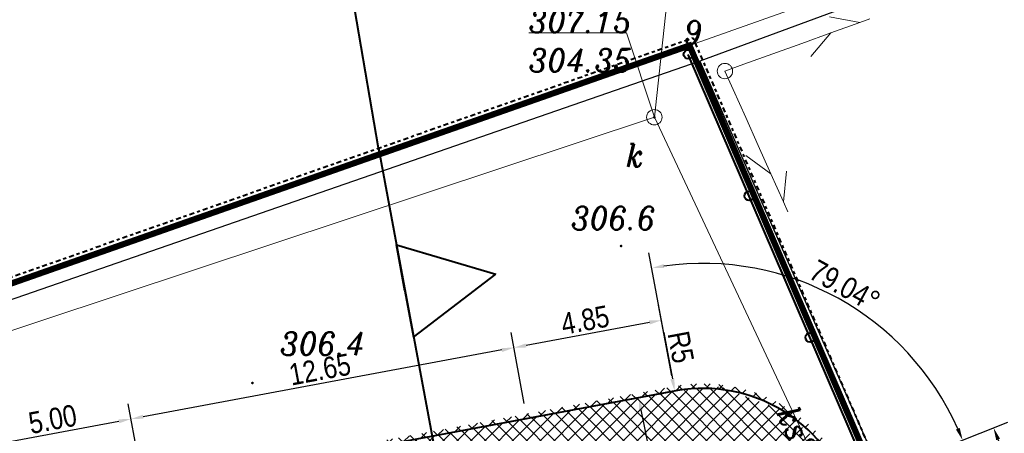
# Model space of a CAD drawing. Extents: x 779 to 3668, y -1329 to 9570.
# Tile 45 of 106: x 2252 to 2283, y -632 to -618. Entities that reach past the tile are written whole.
import ezdxf

# ---------------------------------------------------------------- set-up
doc = ezdxf.new("R2010")
doc.units = 0
for name, pattern in [('CENTER2', [1.125, 0.75, -0.125, 0.125, -0.125]), ('CIĄGłA', [0]), ('DGN Style 4', [0.3202, 0.16, -0.08, 0.0002, -0.08])]:
    doc.linetypes.add(name, pattern=pattern)
for name, color, linetype, lineweight in [('203-punkt graniczny', 7, 'Continuous', 0), ('203-punkt graniczny-Atr103', 7, 'Continuous', 0), ('219-działka ewidencyjna', 7, 'Continuous', 0), ('_a_obiekty', 250, 'Continuous', 30), ('AGP1_granica_opracow', 7, 'Continuous', 15), ('AGP1_KRAWEZNIKI', 7, 'Continuous', 40), ('MPZP', 7, 'Continuous', 0), ('ogrodzenie trwałe (linia)', 7, 'Continuous', 0), ('przewód kanalizacyjny (linia)-SK', 7, 'Continuous', 0), ('przewód kanalizacyjny (linia)-SK-Atr1', 7, 'Continuous', 0), ('przewód telekomunikacyjny (linia)-STPOW - symbol', 7, 'Continuous', 0), ('punkt o określonej wysokości (sieć kanalizacyjna)-SK', 7, 'Continuous', 0), ('punkt o określonej wysokości (sieć kanalizacyjna)-SK-Atr2', 7, 'Continuous', 0), ('punkt o określonej wysokości (sieć kanalizacyjna)-SK-Atr3', 7, 'Continuous', 0), ('RTPW01', 253, 'Continuous', 0), ('słup (punkt)', 7, 'Continuous', 0), ('właz okrągły - siec kanalizacyjna (punkt)-SK', 7, 'Continuous', 0), ('właz okrągły - siec kanalizacyjna (punkt)-SK-Atr17', 7, 'Continuous', 0), ('zz-legenda', 7, 'Continuous', 13), ('zz-wypełnienie-chodniki', 142, 'Continuous', 5), ('zz-wypełnienie-drogi', 52, 'Continuous', 5)]:
    doc.layers.add(name, color=color, linetype=linetype, lineweight=lineweight)
doc.layers.add('_a_ekran', color=250, linetype='Continuous')
doc.styles.add('ARIAL', font='ARIALN.TTF')
doc.styles.get("Standard").update_dxf_attribs({"font": 'arial.ttf'})
doc.styles.add('Style-ITALIC_1250', font='ITALIC_1250.shx')
doc.linetypes.add('902-500', pattern='A,3.75,[24,dgnlstyle-geo-mz.shx,S=0.002785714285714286,R=0,X=0,Y=0],3.75', length=7.5)
doc.dimstyles.new('z1do1', dxfattribs={"dimtxt": 0.7, "dimasz": 0.4, "dimexe": 0.5, "dimexo": 0.5, "dimgap": 0.1, "dimtad": 1, "dimrnd": 0.05, "dimzin": 0, "dimdsep": 46, "dimtxsty": 'ARIAL', "dimcen": 0.09, "dimazin": 0, "dimtfac": 1, "dimtofl": 0, "dimtmove": 0, "dimatfit": 3, "dimfxl": 1, "dimtolj": 1, "dimtzin": 0, "dimarcsym": 0})

# ---------------------------------------------------------------- blocks, each defined once
blk = doc.blocks.new('203')
at = {"linetype": 'Continuous', "lineweight": -2, "ltscale": 10}
h = blk.add_hatch(color=0, dxfattribs=at)
edge = h.paths.add_edge_path()
edge.add_arc((0, 0), 0.45, 0, 360)
blk = doc.blocks.new('PT01')
at = {"color": 0, "linetype": 'Continuous', "lineweight": 13, "ltscale": 10}
for p, q in [((46.5, 0), (37.84, 5)), ((6.5, 0), (0, 0)), ((6.5, 0), (16.5, 0)), ((16.5, 0), (26.5, 0)), ((26.5, 0), (36.5, 0)), ((36.5, 0), (27.84, -5)), ((36.5, 0), (46.5, 0)), ((46.5, 0), (50, 0))]:
    blk.add_line(p, q, dxfattribs=at)
blk = doc.blocks.new('US22')
at = {"color": 0, "linetype": 'Continuous', "lineweight": -2, "ltscale": 10}
blk.add_circle((0, 0), 2.5, dxfattribs=at)
blk = doc.blocks.new('PW01_1')
at = {"linetype": 'Continuous', "lineweight": 13, "ltscale": 10}
h = blk.add_hatch(color=0, dxfattribs=at)
edge = h.paths.add_edge_path()
edge.add_arc((0, 0), 0.45, 0, 360)
blk = doc.blocks.new('SM04')
at = {"color": 0, "linetype": 'Continuous', "lineweight": -2, "ltscale": 10}
blk.add_circle((0, 0), 2.5, dxfattribs=at)
blk = doc.blocks.new('RTPW01')
at = {"layer": 'RTPW01', "linetype": 'Continuous', "lineweight": 13, "true_color": 0x939598}
h = blk.add_hatch(color=252, dxfattribs=at)
edge = h.paths.add_edge_path()
edge.add_arc((0, 0), 0.045, 0, 360)
blk = doc.blocks.new('PZT MDCP podkład')
at = {"layer": '219-działka ewidencyjna', "color": 8, "linetype": 'Continuous', "lineweight": 13, "flags": 128}
for points in [[(2135.196406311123, 137.0864607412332), (2151.846406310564, 142.9864607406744)], [(2102.666406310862, 125.6664607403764), (2135.196406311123, 137.0864607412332)], [(2135.196406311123, 137.0864607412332), (2141.506406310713, 122.4164607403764)]]:
    blk.add_lwpolyline(points, dxfattribs=at)
at = {"layer": 'MPZP', "color": 8, "linetype": 'Continuous', "lineweight": 40}
blk.add_line((2125.101502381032, 133.7545044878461), (2121.352651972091, 155.7565765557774), dxfattribs=at)
at = {"layer": 'MPZP', "color": 8, "linetype": 'DGN Style 4', "lineweight": 40, "flags": 128}
blk.add_lwpolyline([(2105.950835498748, 127.0314606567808), (2135.306348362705, 137.3370234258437), (2141.691342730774, 122.4926704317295), (2145.682467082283, 112.3698186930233), (2151.583598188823, 97.3969487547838), (2156.725831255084, 83.08073179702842), (2162.408999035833, 65.30082132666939), (2167.840760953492, 43.18364710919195), (2173.516804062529, 19.5318049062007), (2179.634830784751, 13.8408482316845), (2188.833263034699, 4.752397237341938), (2192.015697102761, 1.920277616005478)], dxfattribs=at)
at = {"layer": 'MPZP', "color": 8, "linetype": 'Continuous', "lineweight": 40, "flags": 128}
for points in [[(2125.101502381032, 133.7545044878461), (2146.578038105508, 18.45540025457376), (2153.73655266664, -8.652922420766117)], [(2125.964770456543, 129.1199564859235), (2125.685368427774, 130.6199564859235), (2128.914043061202, 129.6693116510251)], [(2125.964770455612, 129.1199564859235), (2126.244172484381, 127.6199564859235), (2128.914043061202, 129.6693116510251)]]:
    blk.add_lwpolyline(points, dxfattribs=at)
at = {"layer": 'ogrodzenie trwałe (linia)', "color": 8, "linetype": '902-500', "lineweight": 30, "flags": 128}
for points in [[(2201.026406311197, 25.93646074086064), (2203.096406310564, 26.22646074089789), (2196.526406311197, 52.65646074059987), (2189.216406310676, 78.32646074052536), (2185.026406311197, 90.1364607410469), (2181.246406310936, 100.9964607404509), (2180.716406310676, 103.6564607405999), (2164.906406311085, 146.8664607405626), (2145.896406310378, 140.4064607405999), (2135.536406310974, 136.5764607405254), (2142.946406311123, 119.6864607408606), (2154.066406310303, 91.52646074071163), (2156.85640631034, 82.92646074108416), (2163.326406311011, 62.1364607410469), (2173.076406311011, 21.41646074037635), (2181.186406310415, 20.27646074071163), (2186.806406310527, 20.09646074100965), (2192.936406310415, 20.7064607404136), (2195.036406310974, 22.77646074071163), (2196.636406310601, 25.26646074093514), (2198.206406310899, 25.54646074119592)], [(2135.536406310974, 136.5764607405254), (2102.086406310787, 124.9964607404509)]]:
    blk.add_lwpolyline(points, dxfattribs=at)
at = {"layer": 'przewód kanalizacyjny (linia)-SK', "color": 8, "linetype": 'Continuous', "lineweight": 13, "flags": 128}
for points in [[(2134.056406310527, 134.75646074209), (2134.446406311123, 138.3764607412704), (2166.646406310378, 151.3164607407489), (2180.558954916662, 156.2163878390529)], [(2072.621443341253, 125.1047733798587), (2107.626406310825, 128.9364607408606), (2109.186406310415, 126.50646074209), (2134.056406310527, 134.75646074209)], [(2134.056406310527, 134.75646074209), (2145.026406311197, 111.3864607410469), (2152.366406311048, 112.5364607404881)]]:
    blk.add_lwpolyline(points, dxfattribs=at)
at = {"layer": 'punkt o określonej wysokości (sieć kanalizacyjna)-SK-Atr2', "color": 8, "lineweight": 13, "flags": 128}
blk.add_lwpolyline([(2134.056406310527, 134.75646074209), (2133.157240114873, 137.4952858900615), (2129.984240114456, 137.4952858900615)], dxfattribs=at)
at = {"layer": '203-punkt graniczny', "color": 8, "linetype": 'Continuous', "lineweight": 13, "xscale": 0.1, "yscale": 0.1, "zscale": 0.1}
blk.add_blockref('203', (2135.196406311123, 137.0864607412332), dxfattribs=at)
at = {"layer": 'przewód telekomunikacyjny (linia)-STPOW - symbol', "color": 8, "linetype": 'Continuous', "lineweight": 13, "xscale": 0.1, "yscale": 0.1, "zscale": 0.1}
for rotation in [19.849, 294.118]:
    blk.add_blockref('PT01', (2136.346406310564, 136.25646074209), dxfattribs=dict(at, rotation=rotation))
at = {"layer": 'punkt o określonej wysokości (sieć kanalizacyjna)-SK', "color": 8, "linetype": 'Continuous', "lineweight": 13, "xscale": 0.1, "yscale": 0.1, "zscale": 0.1}
blk.add_blockref('PW01_1', (2134.056406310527, 134.75646074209), dxfattribs=at)
at = {"layer": 'RTPW01', "color": 8, "linetype": 'Continuous', "lineweight": 13}
for p in [(2132.977406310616, 130.5794607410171), (2121.016406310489, 126.1334607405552)]:
    blk.add_blockref('RTPW01', p, dxfattribs=at)
at = {"layer": 'słup (punkt)', "color": 8, "linetype": 'Continuous', "lineweight": 13, "xscale": 0.1, "yscale": 0.1, "zscale": 0.1}
blk.add_blockref('SM04', (2136.346406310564, 136.25646074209), dxfattribs=at)
at = {"layer": 'właz okrągły - siec kanalizacyjna (punkt)-SK', "color": 8, "linetype": 'Continuous', "lineweight": 13, "xscale": 0.1, "yscale": 0.1, "zscale": 0.1}
blk.add_blockref('US22', (2134.056406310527, 134.75646074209), dxfattribs=at)
at = {"layer": '203-punkt graniczny-Atr103', "color": 8, "lineweight": 13, "insert": (2135.007613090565, 137.1320529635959), "char_height": 0.75, "attachment_point": 7, "line_spacing_factor": 0.6}
blk.add_mtext('\\FITALIC_1250;\\H1x;\\W0.9;9', dxfattribs=at)
at = {"layer": 'przewód kanalizacyjny (linia)-SK-Atr1', "color": 8, "lineweight": 13, "insert": (2138.343191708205, 125.3234753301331), "char_height": 0.7500000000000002, "attachment_point": 4, "rotation": 295.0799999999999, "line_spacing_factor": 0.6}
blk.add_mtext('\\FITALIC_1250;\\H1x;\\W0.9;ks200', dxfattribs=at)
at = {"layer": 'punkt o określonej wysokości (sieć kanalizacyjna)-SK-Atr2', "color": 8, "lineweight": 13, "insert": (2129.984237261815, 137.5032858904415), "char_height": 0.75, "attachment_point": 7, "line_spacing_factor": 0.6}
blk.add_mtext('\\FITALIC_1250;\\H1x;\\W0.9;307.15', dxfattribs=at)
at = {"layer": 'punkt o określonej wysokości (sieć kanalizacyjna)-SK-Atr3', "color": 8, "lineweight": 13, "insert": (2129.984237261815, 136.2282858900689), "char_height": 0.75, "attachment_point": 7, "line_spacing_factor": 0.6}
blk.add_mtext('\\FITALIC_1250;\\H1x;\\W0.9;304.35', dxfattribs=at)
at = {"layer": 'RTPW01', "color": 8, "linetype": 'Continuous', "lineweight": 13, "style": 'Style-ITALIC_1250', "width": 0.9}
for s, p in [('306.6', (2131.358868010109, 131.106168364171)), ('306.4', (2121.916406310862, 127.0334607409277))]:
    blk.add_text(s, height=0.75, dxfattribs=at).set_placement(p)
at = {"layer": 'właz okrągły - siec kanalizacyjna (punkt)-SK-Atr17', "color": 8, "lineweight": 13, "insert": (2133.136406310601, 133.1464607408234), "char_height": 0.75, "attachment_point": 7, "line_spacing_factor": 0.6}
blk.add_mtext('\\FITALIC_1250;\\H1x;\\W0.9;k', dxfattribs=at)
blk = doc.blocks.new('ekran akustyczny')
at = {"layer": '_a_ekran', "color": 7, "lineweight": 40, "ltscale": 0.01}
blk.add_lwpolyline([(-3747.093814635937, 2864.572444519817), (-3745.082267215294, 2885.182060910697), (-3742.991181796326, 2907.847278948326), (-3742.553984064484, 2926.4900541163), (-3742.736602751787, 2941.68912352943), (-3743.421846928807, 2957.762937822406), (-3743.490315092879, 2959.352943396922), (-3743.703226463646, 2964.352495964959), (-3743.939064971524, 2969.344629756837), (-3745.038839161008, 2984.30425865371)], dxfattribs=at)
for centre in [(-3745.038839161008, 2984.30425865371), (-3744.672247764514, 2979.317715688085), (-3744.305656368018, 2974.331172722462)]:
    blk.add_circle(centre, 0.15, dxfattribs=at)
blk = doc.blocks.new('*D1504')
at = {"layer": 'Defpoints', "color": 0, "transparency": 16777216}
for p in [(2271.448553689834, -630.5771818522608), (2271.603516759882, -630.5453164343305), (2272.776736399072, -637.0361986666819)]:
    blk.add_point(p, dxfattribs=at)
at = {"layer": 'zz-legenda', "color": 0, "lineweight": -2, "transparency": 16777216}
for p, q in [((2271.93830638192, -630.476472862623), (2272.093269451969, -630.444607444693)), ((2272.851132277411, -636.6125310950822), (2271.684083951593, -630.937118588)), ((2273.266489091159, -636.9354896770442), (2273.421452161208, -636.9036242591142))]:
    blk.add_line(p, q, dxfattribs=at)
at = {"layer": 'zz-legenda', "color": 0, "transparency": 16777216}
for points in [[(2271.749384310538, -630.923690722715), (2271.618783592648, -630.950546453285), (2271.603516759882, -630.5453164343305)], [(2272.916432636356, -636.5991032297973), (2272.785831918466, -636.6259589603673), (2272.931699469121, -637.0043332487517)]]:
    blk.add_solid(points, dxfattribs=at)
at = {"layer": 'zz-legenda', "color": 0, "transparency": 16777216, "insert": (2272.71563494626, -633.6826960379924), "char_height": 0.7, "attachment_point": 5, "rotation": 281.6198908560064, "style": 'ARIAL'}
blk.add_mtext('\\A1;6.60', dxfattribs=at)
blk = doc.blocks.new('*D1519')
at = {"layer": 'Defpoints', "color": 0, "transparency": 16777216}
for p in [(2283.118208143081, -631.5273500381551), (2278.33771307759, -633.412149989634), (2284.897870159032, -650.0509442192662)]:
    blk.add_point(p, dxfattribs=at)
at = {"layer": 'zz-legenda', "color": 0, "lineweight": -2, "transparency": 16777216}
for p, q in [((2278.802865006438, -633.2287551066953), (2283.58336007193, -631.3439551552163)), ((2289.531649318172, -647.794022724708), (2283.264924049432, -631.8994715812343)), ((2285.36302208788, -649.8675493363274), (2290.143517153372, -647.9827493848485))]:
    blk.add_line(p, q, dxfattribs=at)
at = {"layer": 'zz-legenda', "color": 0, "transparency": 16777216}
for points in [[(2283.326944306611, -631.8750189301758), (2283.202903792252, -631.9239242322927), (2283.118208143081, -631.5273500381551)], [(2289.593669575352, -647.7695700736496), (2289.469629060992, -647.8184753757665), (2289.678365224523, -648.1661442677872)]]:
    blk.add_solid(points, dxfattribs=at)
at = {"layer": 'zz-legenda', "color": 0, "transparency": 16777216, "insert": (2286.823808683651, -639.6789771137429), "char_height": 0.7, "attachment_point": 5, "rotation": 291.51776953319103, "style": 'ARIAL'}
blk.add_mtext('\\A1;17.90', dxfattribs=at)
blk = doc.blocks.new('*D1528')
at = {"layer": 'Defpoints', "color": 0, "transparency": 16777216}
for p in [(2279.763890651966, -628.5284663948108), (2272.770388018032, -630.3306843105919), (2278.33771307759, -633.412149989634), (2273.6861937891, -635.2460988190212)]:
    blk.add_point(p, dxfattribs=at)
at = {"layer": 'zz-legenda', "color": 0, "lineweight": -2, "transparency": 16777216}
for p, q in [((2272.678807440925, -629.839142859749), (2271.935361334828, -625.8488362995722)), ((2278.802865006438, -633.2287551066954), (2282.578942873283, -631.7399654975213))]:
    blk.add_line(p, q, dxfattribs=at)
blk.add_arc((2273.6861937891, -635.2460988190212), 9.058972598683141, 24.04787697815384, 98.02383508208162, dxfattribs=at)
at = {"layer": 'zz-legenda', "color": 0, "transparency": 16777216}
for points in [[(2272.432457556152, -626.3416052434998), (2272.410935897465, -626.2100203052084), (2272.026941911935, -626.340377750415)], [(2282.020360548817, -631.5287527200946), (2281.897429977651, -631.5803846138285), (2282.113790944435, -631.92336038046)]]:
    blk.add_solid(points, dxfattribs=at)
at = {"layer": 'zz-legenda', "color": 0, "transparency": 16777216, "insert": (2278.294613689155, -626.9200052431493), "char_height": 0.7, "attachment_point": 5, "rotation": 331.0358560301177, "style": 'ARIAL'}
blk.add_mtext('\\A1;79.04°', dxfattribs=at)
blk = doc.blocks.new('*D1529')
at = {"layer": 'Defpoints', "color": 0, "transparency": 16777216}
for p in [(2267.555512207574, -628.9241863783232), (2272.770388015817, -630.3306843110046), (2267.983761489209, -631.2225618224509)]:
    blk.add_point(p, dxfattribs=at)
at = {"layer": 'zz-legenda', "color": 0, "lineweight": -2, "transparency": 16777216}
for p, q in [((2272.678800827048, -629.8391440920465), (2272.250551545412, -627.540768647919)), ((2271.948906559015, -628.1055786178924), (2267.948744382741, -628.8509166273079)), ((2267.89217430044, -630.7310216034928), (2267.463925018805, -628.432646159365))]:
    blk.add_line(p, q, dxfattribs=at)
at = {"layer": 'zz-legenda', "color": 0, "transparency": 16777216}
for points in [[(2271.936694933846, -628.0400399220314), (2271.961118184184, -628.1711173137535), (2272.342138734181, -628.0323088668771)], [(2267.936532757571, -628.7853779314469), (2267.96095600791, -628.9164553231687), (2267.555512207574, -628.9241863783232)]]:
    blk.add_solid(points, dxfattribs=at)
at = {"layer": 'zz-legenda', "color": 0, "transparency": 16777216, "insert": (2269.865041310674, -628.0285855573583), "char_height": 0.7, "attachment_point": 5, "rotation": 10.55471320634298, "style": 'ARIAL'}
blk.add_mtext('\\A1;4.85', dxfattribs=at)
blk = doc.blocks.new('*D1530')
at = {"layer": 'Defpoints', "color": 0, "transparency": 16777216}
for p in [(2255.130240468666, -631.2377485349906), (2267.983761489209, -631.2225618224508), (2255.558243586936, -633.5362813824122)]:
    blk.add_point(p, dxfattribs=at)
at = {"layer": 'zz-legenda', "color": 0, "lineweight": -2, "transparency": 16777216}
for p, q in [((2267.892231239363, -630.7310109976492), (2267.464228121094, -628.4324781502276)), ((2267.162517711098, -628.9972531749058), (2255.523481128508, -631.1645243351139)), ((2255.46671333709, -633.0447305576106), (2255.038710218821, -630.746197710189))]:
    blk.add_line(p, q, dxfattribs=at)
at = {"layer": 'zz-legenda', "color": 0, "transparency": 16777216}
for points in [[(2267.150313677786, -628.9317130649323), (2267.174721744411, -629.0627932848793), (2267.555758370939, -628.9240289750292)], [(2255.511277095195, -631.0989842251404), (2255.535685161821, -631.2300644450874), (2255.130240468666, -631.2377485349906)]]:
    blk.add_solid(points, dxfattribs=at)
at = {"layer": 'zz-legenda', "color": 0, "transparency": 16777216, "insert": (2261.259267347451, -629.6312169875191), "char_height": 0.7, "attachment_point": 5, "rotation": 10.548076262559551, "style": 'ARIAL'}
blk.add_mtext('\\A1;12.65', dxfattribs=at)
blk = doc.blocks.new('*D1531')
at = {"layer": 'Defpoints', "color": 0, "transparency": 16777216}
for p in [(2255.130101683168, -631.237774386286), (2255.558376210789, -633.5370128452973), (2250.642921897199, -634.4526046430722)]:
    blk.add_point(p, dxfattribs=at)
at = {"layer": 'zz-legenda', "color": 0, "lineweight": -2, "transparency": 16777216}
for p, q in [((2255.466817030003, -633.045467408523), (2255.038542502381, -630.7462289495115)), ((2250.607883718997, -632.0801188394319), (2254.736865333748, -631.311021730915)), ((2250.551362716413, -633.9610592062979), (2250.123088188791, -631.6618207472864))]:
    blk.add_line(p, q, dxfattribs=at)
at = {"layer": 'zz-legenda', "color": 0, "transparency": 16777216}
for points in [[(2254.724657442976, -631.2454823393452), (2254.74907322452, -631.3765611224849), (2255.130101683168, -631.237774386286)], [(2250.595675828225, -632.0145794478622), (2250.620091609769, -632.1456582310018), (2250.214647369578, -632.1533661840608)]]:
    blk.add_solid(points, dxfattribs=at)
at = {"layer": 'zz-legenda', "color": 0, "transparency": 16777216, "insert": (2252.588615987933, -631.2459034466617), "char_height": 0.7, "attachment_point": 5, "rotation": 10.55144850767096, "style": 'ARIAL'}
blk.add_mtext('\\A1;5.00', dxfattribs=at)
blk = doc.blocks.new('*D1537')
at = {"layer": 'Defpoints', "color": 0, "transparency": 16777216}
for p in [(2272.7703714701, -630.3306873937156), (2273.686193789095, -635.2460988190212)]:
    blk.add_point(p, dxfattribs=at)
at = {"layer": 'zz-legenda', "color": 0, "lineweight": -2, "transparency": 16777216}
for p, q in [((2272.416924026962, -628.4336604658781), (2272.69710568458, -629.937454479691)), ((2273.596193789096, -635.2460988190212), (2273.776193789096, -635.2460988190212)), ((2273.686193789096, -635.3360988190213), (2273.686193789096, -635.1560988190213))]:
    blk.add_line(p, q, dxfattribs=at)
blk.add_arc((2273.686193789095, -635.2460988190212), 4.999999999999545, 100.5539425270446, 106.2837133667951, dxfattribs=at)
at = {"layer": 'zz-legenda', "color": 0, "transparency": 16777216}
blk.add_solid([(2272.762644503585, -629.9252435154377), (2272.631566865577, -629.9496654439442), (2272.7703714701, -630.3306873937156)], dxfattribs=at)
at = {"layer": 'zz-legenda', "color": 0, "transparency": 16777216, "insert": (2272.968636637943, -628.9054237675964), "char_height": 0.7, "attachment_point": 5, "rotation": 280.55413541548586, "style": 'ARIAL'}
blk.add_mtext('\\A1;R5', dxfattribs=at)

msp = doc.modelspace()

# ---------------------------------------------------------------- hatches: boundary and pattern name
at = {"layer": 'zz-wypełnienie-chodniki'}
h = msp.add_hatch(dxfattribs=at)
h.set_pattern_fill('ANSI37', color=256, scale=0.1, style=0)
h.set_pattern_definition([(45, (72.09601380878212, -387.0552870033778), (-0.2245064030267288, 0.2245064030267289), []), (135, (72.09601380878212, -387.0552870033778), (-0.2245064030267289, -0.2245064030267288), [])])
edge = h.paths.add_edge_path()
edge.add_arc((2285.894166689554, -725.9263916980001), 2.632842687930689, 240.83171109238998, 270.2906532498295, ccw=False)
edge.add_arc((2286.40372488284, -725.3676798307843), 3.37347240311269, 200.4116660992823, 237.8982900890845, ccw=False)
edge.add_arc((2440.640122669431, -674.7408462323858), 165.7037624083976, 197.7806309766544, 198.2175828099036, ccw=False)
edge.add_arc((2286.658179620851, -724.1136160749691), 4.000000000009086, 112.30075385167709, 197.8898825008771, ccw=False)
edge.add_line((2285.140306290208, -720.4127971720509), (2289.001173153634, -719.1048640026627))
edge.add_arc((2283.136789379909, -702.866630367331), 17.26473946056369, 289.8570159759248, 321.7647974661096)
edge.add_arc((2284.721466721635, -704.140377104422), 15.23171446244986, 321.8391110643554, 367.1869803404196)
edge.add_line((2299.83350797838, -702.2347710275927), (2295.184004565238, -678.4402083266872))
edge.add_line((2295.184004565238, -678.4402083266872), (2293.333900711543, -672.378345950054))
edge.add_line((2293.333900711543, -672.378345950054), (2289.746188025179, -662.3480437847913))
edge.add_line((2289.746188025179, -662.3480437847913), (2282.619568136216, -644.272506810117))
edge.add_line((2282.619568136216, -644.272506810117), (2278.67125433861, -634.2582373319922))
edge.add_line((2278.67125433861, -634.2582373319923), (2278.337775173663, -633.4124205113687))
edge.add_arc((2273.685580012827, -635.247590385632), 5.001076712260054, 21.52794352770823, 100.541275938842)
edge.add_line((2272.770663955, -630.3309149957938), (2272.6376260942, -630.3556956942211))
edge.add_line((2272.6376260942, -630.3556956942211), (2250.642922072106, -634.4526055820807))
edge.add_line((2250.642922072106, -634.4526055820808), (2259.908651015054, -684.1968883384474))
edge.add_line((2259.908651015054, -684.1968883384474), (2263.611693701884, -683.5071299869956))
edge.add_arc((2263.74386669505, -684.7029512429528), 1.203103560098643, -19.96193769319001, 96.30724697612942, ccw=False)
edge.add_arc((2264.404955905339, -684.9423604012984), 0.4999999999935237, 317.2270974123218, 339.9615464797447, ccw=False)
edge.add_arc((2269.722396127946, -689.8616948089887), 6.743964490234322, 137.2270973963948, 184.4631622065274)
edge.add_line((2262.998882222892, -690.3864974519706), (2263.357311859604, -692.7023700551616))
edge.add_line((2263.357311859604, -692.7023700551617), (2264.414964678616, -698.4130382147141))
edge.add_line((2264.414964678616, -698.4130382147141), (2265.258140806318, -702.9571059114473))
edge.add_line((2265.258140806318, -702.9571059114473), (2267.41391469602, -712.8922002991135))
edge.add_arc((2282.496807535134, -708.9647691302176), 15.58583882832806, 194.5951329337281, 204.2785181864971)
edge.add_arc((2275.693867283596, -711.9014065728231), 8.177987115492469, 205.1211640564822, 225.4637220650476)
edge.add_line((2269.958148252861, -717.7307290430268), (2272.389404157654, -720.147104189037))
edge.add_arc((2266.683808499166, -725.3205960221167), 7.70187247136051, 27.114490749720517, 42.19985456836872, ccw=False)
edge.add_line((2273.539226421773, -721.8103133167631), (2274.630799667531, -724.3600385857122))
edge.add_arc((2268.390946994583, -726.1894845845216), 6.502509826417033, -2.9609049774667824, 16.340470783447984, ccw=False)
edge.add_arc((2256.754879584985, -724.4090106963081), 18.25300297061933, 344.7003824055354, 353.34182273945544, ccw=False)
edge.add_line((2274.360981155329, -729.2253687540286), (2274.070981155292, -730.2753687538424))
edge.add_arc((2264.508767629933, -726.7614300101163), 10.18742818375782, 310.1754082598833, 339.82254230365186, ccw=False)
edge.add_line((2271.080981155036, -734.5453687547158), (2270.60275513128, -734.7372234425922))
edge.add_arc((2264.508767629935, -726.7614300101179), 10.03742818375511, 307.3820107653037, 339.7887873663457)
edge.add_arc((2244.773227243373, -721.5874141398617), 30.40870538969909, 343.4897296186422, 347.8328201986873)
edge.add_arc((2256.749624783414, -724.4081912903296), 18.10831725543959, 348.5707290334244, 353.3645147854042)
edge.add_arc((2268.307619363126, -726.1983801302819), 6.436124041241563, 357.3081371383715, 376.048817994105)
edge.add_line((2274.4929050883, -724.4190731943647), (2273.403371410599, -721.8741120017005))
edge.add_arc((2270.676646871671, -722.5597468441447), 2.811604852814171, 14.11440779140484, 55.20945348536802)
edge.add_line((2272.280886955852, -720.2507350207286), (2269.852674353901, -717.8373845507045))
edge.add_arc((2275.6938672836, -711.9014065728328), 8.327987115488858, 205.1135589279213, 225.461118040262, ccw=False)
edge.add_arc((2282.496807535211, -708.9647691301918), 15.73583882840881, 194.5838918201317, 204.2825258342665, ccw=False)
edge.add_line((2267.267977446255, -712.9270106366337), (2265.111071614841, -702.9866995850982))
edge.add_line((2265.111071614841, -702.9866995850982), (2264.235368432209, -698.2944430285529))
edge.add_line((2264.235368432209, -698.2944430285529), (2261.564675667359, -698.7916873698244))
edge.add_line((2261.564675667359, -698.7916873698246), (2260.53029652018, -693.389664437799))
edge.add_line((2260.53029652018, -693.3896644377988), (2263.238489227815, -692.8852670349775))
edge.add_line((2263.238489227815, -692.8852670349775), (2262.849783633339, -690.403860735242))
edge.add_arc((2269.722396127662, -689.8616948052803), 6.893964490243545, 137.4766232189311, 184.5106019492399, ccw=False)
edge.add_arc((2264.273032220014, -684.8641810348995), 0.5000000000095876, 317.4766233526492, 342.9050172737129)
edge.add_arc((2263.747331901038, -684.7025048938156), 1.049999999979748, 342.9050174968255, 381.5320247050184)
edge.add_line((2264.724055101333, -684.3171326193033), (2257.978069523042, -685.5736938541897))
edge.add_line((2257.978069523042, -685.5736938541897), (2255.821077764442, -673.9929709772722))
edge.add_line((2255.821077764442, -673.9929709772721), (2256.951558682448, -673.7824000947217))
edge.add_line((2256.951558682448, -673.7824000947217), (2249.632353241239, -634.4884342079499))
edge.add_line((2249.632353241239, -634.48843420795), (2250.615443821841, -634.3053160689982))
edge.add_line((2250.615443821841, -634.3053160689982), (2272.62511313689, -630.2054459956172))
edge.add_line((2272.62511313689, -630.2054459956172), (2272.744991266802, -630.1828700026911))
edge.add_arc((2273.685830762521, -635.2467425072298), 5.150532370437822, 21.519896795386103, 100.52522516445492, ccw=False)
edge.add_line((2278.477320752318, -633.3574020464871), (2278.80631718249, -634.1918491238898))
edge.add_line((2278.80631718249, -634.1918491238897), (2282.766388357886, -644.2359393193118))
edge.add_line((2282.766388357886, -644.2359393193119), (2286.521782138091, -653.7609144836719))
edge.add_line((2286.521782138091, -653.7609144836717), (2287.135788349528, -653.5188310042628))
edge.add_line((2287.135788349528, -653.5188310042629), (2287.744734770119, -655.0630645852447))
edge.add_line((2287.744734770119, -655.0630645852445), (2287.130644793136, -655.3051810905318))
edge.add_line((2287.130644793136, -655.305181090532), (2289.885733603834, -662.2930253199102))
edge.add_line((2289.885733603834, -662.29302531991), (2293.477368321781, -672.3345635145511))
edge.add_line((2293.477368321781, -672.3345635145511), (2295.331221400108, -678.4114473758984))
edge.add_line((2295.331221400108, -678.4114473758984), (2299.982329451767, -702.2160048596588))
edge.add_arc((2284.72146672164, -704.1403771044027), 15.38171446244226, -38.161251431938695, 7.186980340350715, ccw=False)
edge.add_arc((2283.136789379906, -702.8666303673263), 17.41473946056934, 289.8520854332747, 321.76511738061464, ccw=False)
edge.add_line((2289.050714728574, -719.2464544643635), (2285.18843461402, -720.5548663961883))
edge.add_arc((2286.624822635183, -724.0979322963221), 3.823156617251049, 112.0680378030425, 198.2671306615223)
edge.add_line((2282.99433226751, -725.2962920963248), (2283.382651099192, -726.491907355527))
edge.add_arc((2285.844121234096, -725.6769277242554), 2.592880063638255, 198.3194318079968, 219.5311920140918)
edge.add_arc((2285.894167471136, -725.9263958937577), 2.48284268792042, 214.3488660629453, 282.14863913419)
edge.add_line((2286.41667809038, -728.3536351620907), (2285.9075226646, -728.5592005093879))
at = {"layer": 'zz-wypełnienie-drogi'}
h = msp.add_hatch(dxfattribs=at)
h.set_pattern_fill('ANSI37', color=256, scale=0.1, style=0)
h.set_pattern_definition([(45, (535.0040934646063, -882.7035675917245), (-0.2245064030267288, 0.2245064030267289), []), (135, (535.0040934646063, -882.7035675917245), (-0.2245064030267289, -0.2245064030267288), [])])
h.paths.add_polyline_path([(2265.876841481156, -645.2454935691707), (2264.844394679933, -640.0566804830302), (2264.970425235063, -638.8731043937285), (2265.591329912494, -638.305740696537), (2266.476099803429, -638.2761858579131), (2267.430322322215, -639.2513546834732), (2267.869487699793, -641.9257012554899), (2271.408468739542, -641.2663434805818), (2270.972594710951, -639.4336116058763), (2271.0253789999, -639.0778834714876), (2271.189973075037, -638.2244572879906), (2271.470611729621, -637.7617220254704), (2271.957872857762, -637.3289887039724), (2272.367020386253, -637.0114521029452), (2273.147944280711, -636.9401597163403), (2273.940510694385, -637.133635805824), (2274.812062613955, -638.123674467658), (2280.020499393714, -651.31217665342), (2284.715086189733, -649.5874617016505), (2278.504511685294, -633.835328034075), (2278.209902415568, -633.117704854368), (2277.501337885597, -632.0148430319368), (2276.244212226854, -630.9502165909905), (2274.25968225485, -630.1913854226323), (2272.531787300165, -630.3751372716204), (2255.558335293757, -633.5370201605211), (2259.741707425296, -656.0032542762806), (2267.917319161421, -654.6550370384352), (2267.493814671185, -653.9216539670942)])

# ---------------------------------------------------------------- linework, layer by layer
at = {"layer": 'AGP1_granica_opracow', "color": 5, "linetype": 'CENTER2', "lineweight": 9, "ltscale": 5, "const_width": 0.2}
msp.add_lwpolyline([(2279.560981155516, -633.7853687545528), (2273.250981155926, -619.115368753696), (2240.720981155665, -630.5353687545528), (2239.690981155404, -630.8953687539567), (2234.720981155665, -632.6453687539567), (2238.64098115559, -652.935368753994), (2242.030981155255, -670.4153687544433), (2250.290981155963, -712.9853687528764)], dxfattribs=at)
at = {"layer": 'AGP1_KRAWEZNIKI'}
msp.add_line((2272.637625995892, -630.3556957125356), (2266.50373823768, -631.4982428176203), dxfattribs=at)
msp.add_lwpolyline([(2272.531418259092, -630.3754788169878), (2250.642922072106, -634.4526055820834), (2254.50670277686, -655.1958254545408), (2257.849208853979, -654.5732241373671, -0.4142135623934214), (2258.548934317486, -655.0532077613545), (2258.548934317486, -655.0532077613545, -0.4142135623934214), (2258.068950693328, -655.7529332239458), (2254.726443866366, -656.3755346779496), (2257.927498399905, -673.5608210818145)], format="xyb", dxfattribs=at)
msp.add_arc((2273.683220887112, -635.2490334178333), 5.0038008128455, 21.53340163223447, 102.0614204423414, dxfattribs=at)

# ---------------------------------------------------------------- block references
at = {"rotation": 19.06936651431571}
msp.add_blockref('ekran akustyczny', (6787.746741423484, -2216.389099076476), dxfattribs=at)
at = {"layer": '_a_obiekty', "color": 18, "linetype": 'CIĄGłA', "lineweight": 5, "true_color": 0x000000}
msp.add_blockref('PZT MDCP podkład', (138.054574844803, -756.2018294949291), dxfattribs=at)

# ---------------------------------------------------------------- dimensions: what is measured, and where the dimension line sits
at = {"layer": 'zz-legenda'}
dim = msp.add_angular_dim_3p(base=(2279.763890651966, -628.5284663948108), center=(2273.6861937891, -635.2460988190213), p1=(2278.33771307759, -633.4121499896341), p2=(2272.770388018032, -630.330684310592), dimstyle='z1do1', dxfattribs=at)
dim.commit()
dim.dimension.update_dxf_attribs({"geometry": '*D1528', "text_midpoint": (2278.294613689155, -626.9200052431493)})
for p1, p2, distance, picture, middle in [((2272.770388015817, -630.3306843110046), (2267.983761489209, -631.2225618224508), -2.3379322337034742, '*D1529', (2269.865041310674, -628.0285855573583)), ((2267.983761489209, -631.2225618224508), (2255.558243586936, -633.5362813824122), -2.3380418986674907, '*D1530', (2261.259267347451, -629.6312169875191)), ((2250.642921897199, -634.4526046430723), (2255.558376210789, -633.5370128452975), 2.3387852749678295, '*D1531', (2252.588615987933, -631.2459034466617)), ((2272.776736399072, -637.0361986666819), (2271.448553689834, -630.5771818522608), -0.15820542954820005, '*D1504', (2272.71563494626, -633.6826960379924)), ((2284.897870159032, -650.0509442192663), (2278.33771307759, -633.412149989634), -5.138638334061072, '*D1519', (2286.823808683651, -639.6789771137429))]:
    dim = msp.add_aligned_dim(p1=p1, p2=p2, distance=distance, dimstyle='z1do1', dxfattribs=at)
    dim.commit()
    dim.dimension.update_dxf_attribs({"geometry": picture, "text_midpoint": middle})
dim = msp.add_radius_dim(center=(2273.686193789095, -635.2460988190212), mpoint=(2272.7703714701, -630.3306873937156), dimstyle='z1do1', override={"dimdec": 0}, dxfattribs=at)
dim.commit()
dim.dimension.update_dxf_attribs({"geometry": '*D1537', "text_midpoint": (2272.968636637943, -628.9054237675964)})

doc.saveas('drawing.dxf')
